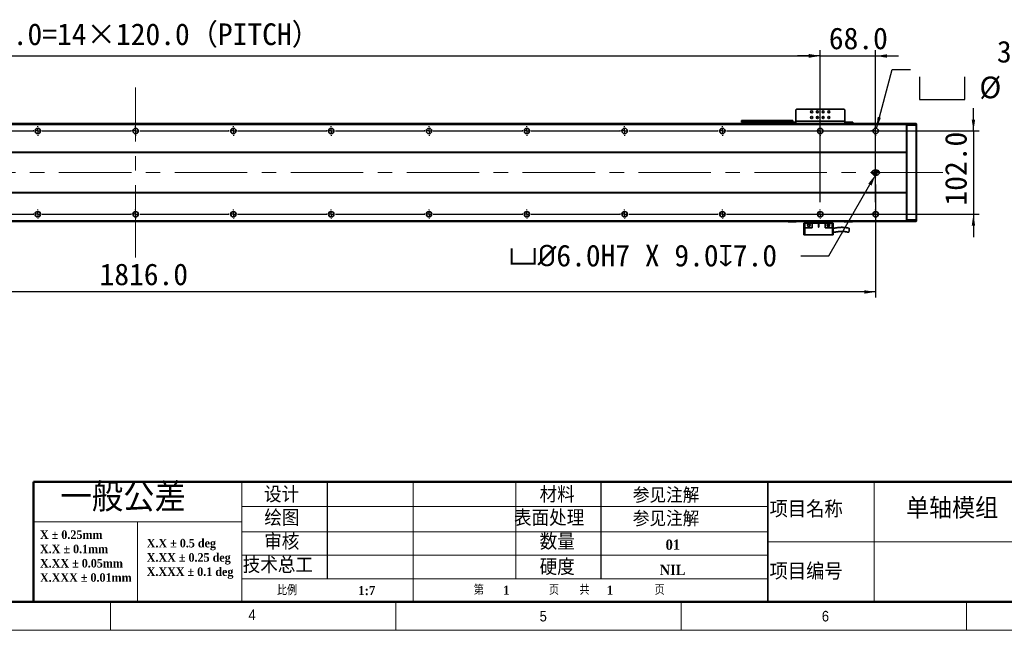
# Model space of a CAD drawing. Header units: millimetres. Extents: x 35 to 2905, y 35 to 2044.
# Tile 5 of 11: x 1008 to 2216, y 35 to 783. Entities that reach past the tile are written whole.
import ezdxf

# ---------------------------------------------------------------- set-up
doc = ezdxf.new("R2010")
doc.units = ezdxf.units.MM
doc.header["$LTSCALE"] = 7
doc.header["$PDSIZE"] = -1
doc.linetypes.add('CENTERX2', pattern=[20.32, 12.7, -2.54, 2.54, -2.54])
doc.layers.add('DIMNS', color=7, linetype='Continuous')
doc.layers.add('黑色实线', color=7, linetype='Continuous')
doc.styles.add('SLDTEXTSTYLE1', font='Gothic.ttf', dxfattribs={"width": 0.913})
doc.styles.add('SLDTEXTSTYLE2', font='timesbd.ttf', dxfattribs={"width": 0.933})
doc.styles.add('SLDTEXTSTYLE3', font='txt', dxfattribs={"bigfont": 'bigfont'})
doc.styles.add('SLDTEXTSTYLE4', font='txt', dxfattribs={"bigfont": 'bigfont'})
doc.styles.add('SLDTEXTSTYLE7', font='timesbd.ttf', dxfattribs={"width": 0.933, "bigfont": 'bigfont'})
doc.styles.add('SLDTEXTSTYLE8', font='txt')
doc.dimstyles.new('SLDDIMSTYLE0', dxfattribs={"dimtxt": 26.6, "dimasz": 14, "dimexe": 0, "dimexo": 0.0625, "dimgap": 6.65, "dimtad": 2, "dimdec": 1, "dimrnd": 1e-09, "dimzin": 4, "dimdsep": 46, "dimtxsty": 'SLDTEXTSTYLE8', "dimsah": 1, "dimcen": 0.09, "dimadec": 0, "dimazin": 1, "dimtfac": 1, "dimtdec": 1, "dimtmove": 0, "dimatfit": 0, "dimfxl": 0, "dimfrac": 2, "dimtolj": 1, "dimtzin": 12, "dimarcsym": 0})
doc.dimstyles.new('SLDDIMSTYLE4', dxfattribs={"dimtxt": 26.6, "dimasz": 14, "dimexe": 0, "dimexo": 0.0625, "dimgap": 6.65, "dimtad": 0, "dimtih": 1, "dimtoh": 1, "dimdec": 1, "dimrnd": 1e-09, "dimzin": 4, "dimdsep": 46, "dimtxsty": 'SLDTEXTSTYLE8', "dimsah": 1, "dimcen": 0, "dimadec": 0, "dimazin": 1, "dimtfac": 1, "dimtdec": 1, "dimtofl": 0, "dimtmove": 0, "dimatfit": 3, "dimfxl": 0, "dimfrac": 2, "dimtolj": 1, "dimtzin": 12, "dimarcsym": 0})
doc.dimstyles.new('SLDDIMSTYLE5', dxfattribs={"dimtxt": 26.6, "dimasz": 14, "dimexe": 0, "dimexo": 0.0625, "dimgap": 6.65, "dimtad": 2, "dimdec": 1, "dimrnd": 1e-09, "dimzin": 4, "dimdsep": 46, "dimtxsty": 'SLDTEXTSTYLE8', "dimsah": 1, "dimcen": 0.09, "dimadec": 0, "dimazin": 1, "dimtfac": 1, "dimtdec": 1, "dimtofl": 0, "dimtmove": 0, "dimatfit": 3, "dimfxl": 0, "dimfrac": 2, "dimtolj": 1, "dimtzin": 12, "dimarcsym": 0})
doc.dimstyles.new('SLDDIMSTYLE7', dxfattribs={"dimtxt": 26.6, "dimasz": 14, "dimexe": 0, "dimexo": 0.0625, "dimgap": 6.65, "dimtad": 0, "dimtih": 1, "dimtoh": 1, "dimdec": 1, "dimrnd": 1e-09, "dimzin": 4, "dimdsep": 46, "dimtxsty": 'SLDTEXTSTYLE8', "dimsah": 1, "dimcen": 0, "dimadec": 0, "dimazin": 1, "dimtfac": 1, "dimtdec": 1, "dimtofl": 0, "dimtmove": 0, "dimatfit": 3, "dimfxl": 0, "dimfrac": 2, "dimtolj": 1, "dimtzin": 12, "dimarcsym": 0})

# ---------------------------------------------------------------- blocks, each defined once
blk = doc.blocks.new('SW_NOTE_0')
at = {"color": 0, "linetype": 'Continuous', "lineweight": 0, "char_height": 10.5, "attachment_point": 1, "style": 'SLDTEXTSTYLE2'}
for s, insert in [('X.X ± 0.5 deg', (0, 13.8)), ('X.XX ± 0.25 deg', (0, -3.7)), ('X.XXX ± 0.1 deg', (0, -21.2))]:
    blk.add_mtext(s, dxfattribs=dict(at, insert=insert))
blk = doc.blocks.new('SW_NOTE_1')
at = {"color": 0, "linetype": 'Continuous', "lineweight": 0, "char_height": 10.5, "attachment_point": 1, "style": 'SLDTEXTSTYLE2'}
for s, insert in [('X ± 0.25mm ', (0, 13.8)), ('X.X ± 0.1mm', (0, -3.7))]:
    blk.add_mtext(s, dxfattribs=dict(at, insert=insert))
blk = doc.blocks.new('SW_NOTE_2')
at = {"color": 0, "linetype": 'Continuous', "lineweight": 0, "char_height": 10.5, "attachment_point": 1, "style": 'SLDTEXTSTYLE2'}
for s, insert in [('X.XX ± 0.05mm', (0, 13.8)), ('X.XXX ± 0.01mm', (0, -3.7))]:
    blk.add_mtext(s, dxfattribs=dict(at, insert=insert))
blk = doc.blocks.new('_D_26')
at = {"layer": 'Defpoints', "color": 0}
for p in [(2058.6, 593.4), (2060.1, 596)]:
    blk.add_point(p, dxfattribs=at)
at = {"layer": '黑色实线', "color": 0, "lineweight": -2}
for p, q in [((2001.1, 493.8), (2051.6, 581.3)), ((1966.8, 493.8), (2001.1, 493.8))]:
    blk.add_line(p, q, dxfattribs=at)
at = {"layer": '黑色实线', "color": 0}
blk.add_solid([(2049.6, 582.4), (2053.6, 580.1), (2058.6, 593.4)], dxfattribs=at)
at = {"layer": '黑色实线', "color": 0, "insert": (1608.4, 507.6), "char_height": 26.6, "attachment_point": 1, "style": 'SLDTEXTSTYLE8'}
blk.add_mtext('\\A1;{\\fGDT|b0|i0|c134|p2;v\\fISOCPEUR|b0|i0|c134|p34;%%C}6.0H7 X 9.0{\\fGDT|b0|i0|c134|p2;x}7.0', dxfattribs=at)
blk = doc.blocks.new('_D_27')
at = {"layer": '黑色实线'}
for p, q in [((242.6, 587.1), (242.6, 442.7)), ((2058.6, 581.6), (2058.6, 442.7)), ((2058.6, 449.7), (242.6, 449.7))]:
    blk.add_line(p, q, dxfattribs=at)
for points in [[(242.6, 449.7), (256.6, 447.6), (256.6, 451.8)], [(2058.6, 449.7), (2044.6, 451.8), (2044.6, 447.6)]]:
    blk.add_solid(points, dxfattribs=at)
at = {"layer": '黑色实线', "insert": (1106.4, 484.6), "char_height": 26.6, "attachment_point": 1, "style": 'SLDTEXTSTYLE8'}
blk.add_mtext('1816.0', dxfattribs=at)
blk = doc.blocks.new('SW_SYMBOL_HOLE_SPOT')
at = {"layer": '黑色实线', "color": 0}
for p, q in [((0, 6125), (0, 525)), ((11200, 525), (11200, 6125)), ((0, 525), (11200, 525))]:
    blk.add_line(p, q, dxfattribs=at)
blk = doc.blocks.new('SW_SYMBOL_HOLE_DEPTH')
at = {"layer": '黑色实线', "color": 0}
for p, q in [((0, 6125), (5600, 6125)), ((2800, 6125), (2800, 525)), ((700, 3885), (2800, 525)), ((4900, 3885), (2800, 525))]:
    blk.add_line(p, q, dxfattribs=at)
blk = doc.blocks.new('_D_28')
at = {"layer": '黑色实线'}
for p, q in [((2059.5, 650.2), (2078.8, 722.3)), ((2078.8, 722.3), (2101.3, 722.3))]:
    blk.add_line(p, q, dxfattribs=at)
blk.add_solid([(2059.5, 650.2), (2065.1, 663.2), (2061.1, 664.3)], dxfattribs=at)
at = {"layer": '黑色实线', "xscale": 0.004985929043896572, "yscale": 0.004985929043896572, "zscale": 0.004985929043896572}
for name, p in [('SW_SYMBOL_HOLE_SPOT', (2112.4, 682.9)), ('SW_SYMBOL_HOLE_DEPTH', (2311.9, 682.9))]:
    blk.add_blockref(name, p, dxfattribs=at)
at = {"layer": '黑色实线', "char_height": 26.6, "attachment_point": 1, "style": 'SLDTEXTSTYLE8'}
for s, insert in [('34X ', (2207.4, 757.5)), ('%%c', (2276.6, 757.2)), (' THROUGH HOLE', (2317.7, 757.5)), ('%%c', (2185.9, 713.7)), (' 11.0 ', (2227, 714)), (' 42.0(UPSIDE DOWN)', (2350.8, 714))]:
    blk.add_mtext(s, dxfattribs=dict(at, insert=insert))
blk = doc.blocks.new('_D_29')
at = {"layer": '黑色实线'}
for p, q in [((2178.6, 647), (2178.6, 675)), ((1885.4, 647), (2185.6, 647)), ((2178.6, 647), (2178.6, 545)), ((1885.4, 545), (2185.6, 545)), ((2178.6, 545), (2178.6, 517))]:
    blk.add_line(p, q, dxfattribs=at)
for points in [[(2178.6, 647), (2180.7, 661), (2176.5, 661)], [(2178.6, 545), (2176.5, 531), (2180.7, 531)]]:
    blk.add_solid(points, dxfattribs=at)
at = {"layer": '黑色实线', "insert": (2143.7, 555.6), "char_height": 26.6, "attachment_point": 1, "rotation": 90, "style": 'SLDTEXTSTYLE8'}
blk.add_mtext('102.0', dxfattribs=at)
blk = doc.blocks.new('_D_30')
at = {"layer": 'Defpoints', "color": 0}
for p in [(1990.6, 739.1), (310.6, 652.8), (1990.6, 652.8)]:
    blk.add_point(p, dxfattribs=at)
at = {"layer": '黑色实线', "color": 0, "lineweight": -2}
for p, q in [((310.6, 652.9), (310.6, 739.1)), ((324.6, 739.1), (1976.6, 739.1)), ((1990.6, 652.9), (1990.6, 739.1))]:
    blk.add_line(p, q, dxfattribs=at)
at = {"layer": '黑色实线', "color": 0}
for points in [[(324.6, 741.4), (324.6, 736.7), (310.6, 739.1)], [(1976.6, 741.4), (1976.6, 736.7), (1990.6, 739.1)]]:
    blk.add_solid(points, dxfattribs=at)
at = {"layer": '黑色实线', "color": 0, "insert": (1152.1, 778.9), "char_height": 26.6, "attachment_point": 2, "style": 'SLDTEXTSTYLE8'}
blk.add_mtext('\\A1;1680.0=14×120.0（PITCH）', dxfattribs=at)
blk = doc.blocks.new('_D_33')
at = {"layer": '黑色实线'}
for p, q in [((1990.6, 738.9), (1962.6, 738.9)), ((1990.6, 559.7), (1990.6, 745.9)), ((1990.6, 738.9), (2058.6, 738.9)), ((2058.6, 559.7), (2058.6, 745.9)), ((2058.6, 738.9), (2086.6, 738.9))]:
    blk.add_line(p, q, dxfattribs=at)
for points in [[(1990.6, 738.9), (1976.6, 741), (1976.6, 736.8)], [(2058.6, 738.9), (2072.6, 736.8), (2072.6, 741)]]:
    blk.add_solid(points, dxfattribs=at)
at = {"layer": '黑色实线', "insert": (2001.2, 773.8), "char_height": 26.6, "attachment_point": 1, "style": 'SLDTEXTSTYLE8'}
blk.add_mtext('68.0', dxfattribs=at)
blk = doc.blocks.new('SW_CENTERMARKSYMBOL_1')
at = {"layer": '黑色实线', "color": 0}
for p, q in [((485.08, 0), (594.92, 0)), ((594.92, 0), (594.16, 0)), ((600, 0), (597.46, 0)), ((600, 0), (597.46, 0)), ((600, 0), (597.46, 0)), ((600, 0), (597.46, 0)), ((600, 0), (597.46, 0)), ((600, 0), (597.46, 0)), ((600, 0), (597.46, 0)), ((600, 5.08), (600, 5.84)), ((600, 0), (600, 2.54)), ((600, 0), (600, 2.54)), ((600, 0), (600, 2.54)), ((600, 0), (600, 2.54)), ((600, 0), (600, 2.54)), ((600, 0), (600, 2.54)), ((600, 0), (600, 2.54)), ((600, 0), (600, -2.54)), ((600, 0), (602.54, 0)), ((600, 0), (600, -2.54)), ((600, 0), (602.54, 0)), ((600, 0), (600, -2.54)), ((600, 0), (602.54, 0)), ((600, 0), (600, -2.54)), ((600, 0), (602.54, 0)), ((600, 0), (600, -2.54)), ((600, 0), (602.54, 0)), ((600, 0), (600, -2.54)), ((600, 0), (602.54, 0)), ((600, 0), (600, -2.54)), ((600, 0), (602.54, 0)), ((605.08, 0), (605.84, 0)), ((605.08, 0), (714.92, 0)), ((714.92, 0), (714.16, 0)), ((720, 0), (717.46, 0)), ((720, 0), (717.46, 0)), ((720, 0), (717.46, 0)), ((720, 0), (717.46, 0)), ((720, 0), (717.46, 0)), ((720, 0), (717.46, 0)), ((720, 0), (717.46, 0)), ((720, 0), (717.46, 0)), ((720, 5.08), (720, 5.84)), ((720, 0), (720, 2.54)), ((720, 0), (720, 2.54)), ((720, 0), (720, 2.54)), ((720, 0), (720, 2.54)), ((720, 0), (720, 2.54)), ((720, 0), (720, 2.54)), ((720, 0), (720, 2.54)), ((720, 0), (720, 2.54)), ((720, 0), (720, -2.54)), ((720, 0), (722.54, 0)), ((720, 0), (720, -2.54)), ((720, 0), (722.54, 0)), ((720, 0), (720, -2.54)), ((720, 0), (722.54, 0)), ((720, 0), (720, -2.54)), ((720, 0), (722.54, 0)), ((720, 0), (720, -2.54)), ((720, 0), (722.54, 0)), ((720, 0), (720, -2.54)), ((720, 0), (722.54, 0)), ((720, 0), (720, -2.54)), ((720, 0), (722.54, 0)), ((720, 0), (720, -2.54)), ((720, 0), (722.54, 0)), ((725.08, 0), (725.84, 0)), ((725.08, 0), (834.92, 0)), ((834.92, 0), (834.16, 0)), ((840, 0), (837.46, 0)), ((840, 0), (837.46, 0)), ((840, 0), (837.46, 0)), ((840, 0), (837.46, 0)), ((840, 0), (837.46, 0)), ((840, 0), (837.46, 0)), ((840, 0), (837.46, 0)), ((840, 5.08), (840, 5.84)), ((840, 0), (840, 2.54)), ((840, 0), (840, 2.54)), ((840, 0), (840, 2.54)), ((840, 0), (840, 2.54)), ((840, 0), (840, 2.54)), ((840, 0), (840, 2.54)), ((840, 0), (840, 2.54)), ((840, 0), (840, -2.54)), ((840, 0), (842.54, 0)), ((840, 0), (840, -2.54)), ((840, 0), (842.54, 0)), ((840, 0), (840, -2.54)), ((840, 0), (842.54, 0)), ((840, 0), (840, -2.54)), ((840, 0), (842.54, 0)), ((840, 0), (840, -2.54)), ((840, 0), (842.54, 0)), ((840, 0), (840, -2.54)), ((840, 0), (842.54, 0)), ((840, 0), (840, -2.54)), ((840, 0), (842.54, 0)), ((845.08, 0), (845.84, 0)), ((845.08, 0), (954.92, 0)), ((954.92, 0), (954.16, 0)), ((960, 0), (957.46, 0)), ((960, 0), (957.46, 0)), ((960, 0), (957.46, 0)), ((960, 0), (957.46, 0)), ((960, 0), (957.46, 0)), ((960, 0), (957.46, 0)), ((960, 5.08), (960, 5.84)), ((960, 0), (960, 2.54)), ((960, 0), (960, 2.54)), ((960, 0), (960, 2.54)), ((960, 0), (960, 2.54)), ((960, 0), (960, 2.54)), ((960, 0), (960, 2.54)), ((960, 0), (960, -2.54)), ((960, 0), (962.54, 0)), ((960, 0), (960, -2.54)), ((960, 0), (962.54, 0)), ((960, 0), (960, -2.54)), ((960, 0), (962.54, 0)), ((960, 0), (960, -2.54)), ((960, 0), (962.54, 0)), ((960, 0), (960, -2.54)), ((960, 0), (962.54, 0)), ((960, 0), (960, -2.54)), ((960, 0), (962.54, 0)), ((965.08, 0), (965.84, 0)), ((965.08, 0), (1074.92, 0)), ((1074.92, 0), (1074.16, 0)), ((1080, 0), (1077.46, 0)), ((1080, 0), (1077.46, 0)), ((1080, 0), (1077.46, 0)), ((1080, 0), (1077.46, 0)), ((1080, 0), (1077.46, 0)), ((1080, 5.08), (1080, 5.84)), ((1080, 0), (1080, 2.54)), ((1080, 0), (1080, 2.54)), ((1080, 0), (1080, 2.54)), ((1080, 0), (1080, 2.54)), ((1080, 0), (1080, 2.54)), ((1080, 0), (1080, -2.54)), ((1080, 0), (1082.54, 0)), ((1080, 0), (1080, -2.54)), ((1080, 0), (1082.54, 0)), ((1080, 0), (1080, -2.54)), ((1080, 0), (1082.54, 0)), ((1080, 0), (1080, -2.54)), ((1080, 0), (1082.54, 0)), ((1080, 0), (1080, -2.54)), ((1080, 0), (1082.54, 0)), ((1085.08, 0), (1085.84, 0)), ((1085.08, 0), (1194.92, 0)), ((1194.92, 0), (1194.16, 0)), ((1200, 0), (1197.46, 0)), ((1200, 0), (1197.46, 0)), ((1200, 0), (1197.46, 0)), ((1200, 0), (1197.46, 0)), ((1200, 5.08), (1200, 5.84)), ((1200, 0), (1200, 2.54)), ((1200, 0), (1200, 2.54)), ((1200, 0), (1200, 2.54)), ((1200, 0), (1200, 2.54)), ((1200, 0), (1200, -2.54)), ((1200, 0), (1202.54, 0)), ((1200, 0), (1200, -2.54)), ((1200, 0), (1202.54, 0)), ((1200, 0), (1200, -2.54)), ((1200, 0), (1202.54, 0)), ((1200, 0), (1200, -2.54)), ((1200, 0), (1202.54, 0)), ((1205.08, 0), (1205.84, 0)), ((1205.08, 0), (1314.92, 0)), ((1314.92, 0), (1314.16, 0)), ((1320, 0), (1317.46, 0)), ((1320, 0), (1317.46, 0)), ((1320, 0), (1317.46, 0)), ((1320, 5.08), (1320, 5.84)), ((1320, 0), (1320, 2.54)), ((1320, 0), (1320, 2.54)), ((1320, 0), (1320, 2.54)), ((1320, 0), (1320, -2.54)), ((1320, 0), (1322.54, 0)), ((1320, 0), (1320, -2.54)), ((1320, 0), (1322.54, 0)), ((1320, 0), (1320, -2.54)), ((1320, 0), (1322.54, 0)), ((1325.08, 0), (1325.84, 0)), ((1325.08, 0), (1434.92, 0)), ((1434.92, 0), (1434.16, 0)), ((1440, 0), (1437.46, 0)), ((1440, 0), (1437.46, 0)), ((1440, 5.08), (1440, 5.84)), ((1440, 0), (1440, 2.54)), ((1440, 0), (1440, 2.54)), ((1440, 0), (1440, -2.54)), ((1440, 0), (1442.54, 0)), ((1440, 0), (1440, -2.54)), ((1440, 0), (1442.54, 0)), ((1445.08, 0), (1445.84, 0)), ((1445.08, 0), (1554.92, 0)), ((1560, 0), (1557.46, 0)), ((1560, 5.08), (1560, 5.84)), ((1560, 0), (1560, 2.54)), ((1560, 0), (1560, -2.54)), ((1560, 0), (1562.54, 0)), ((1565.08, 0), (1565.84, 0)), ((600, -5.08), (600, -5.84)), ((720, -5.08), (720, -5.84)), ((840, -5.08), (840, -5.84)), ((960, -5.08), (960, -5.84)), ((1080, -5.08), (1080, -5.84)), ((1200, -5.08), (1200, -5.84)), ((1320, -5.08), (1320, -5.84)), ((1440, -5.08), (1440, -5.84)), ((1560, -5.08), (1560, -5.84))]:
    blk.add_line(p, q, dxfattribs=at)
blk = doc.blocks.new('SW_CENTERMARKSYMBOL_2')
at = {"layer": '黑色实线', "color": 0}
for p, q in [((365.08, 0), (474.92, 0)), ((474.92, 0), (474.16, 0)), ((480, 0), (477.46, 0)), ((480, 0), (477.46, 0)), ((480, 0), (477.46, 0)), ((480, 0), (477.46, 0)), ((480, 0), (477.46, 0)), ((480, 0), (477.46, 0)), ((480, 0), (477.46, 0)), ((480, 5.08), (480, 5.84)), ((480, 0), (480, 2.54)), ((480, 0), (480, 2.54)), ((480, 0), (480, 2.54)), ((480, 0), (480, 2.54)), ((480, 0), (480, 2.54)), ((480, 0), (480, 2.54)), ((480, 0), (480, 2.54)), ((480, 0), (480, -2.54)), ((480, 0), (482.54, 0)), ((480, 0), (480, -2.54)), ((480, 0), (482.54, 0)), ((480, 0), (480, -2.54)), ((480, 0), (482.54, 0)), ((480, 0), (480, -2.54)), ((480, 0), (482.54, 0)), ((480, 0), (480, -2.54)), ((480, 0), (482.54, 0)), ((480, 0), (480, -2.54)), ((480, 0), (482.54, 0)), ((480, 0), (480, -2.54)), ((480, 0), (482.54, 0)), ((485.08, 0), (485.84, 0)), ((485.08, 0), (594.92, 0)), ((594.92, 0), (594.16, 0)), ((600, 0), (597.46, 0)), ((600, 0), (597.46, 0)), ((600, 0), (597.46, 0)), ((600, 0), (597.46, 0)), ((600, 0), (597.46, 0)), ((600, 0), (597.46, 0)), ((600, 0), (597.46, 0)), ((600, 0), (597.46, 0)), ((600, 5.08), (600, 5.84)), ((600, 0), (600, 2.54)), ((600, 0), (600, 2.54)), ((600, 0), (600, 2.54)), ((600, 0), (600, 2.54)), ((600, 0), (600, 2.54)), ((600, 0), (600, 2.54)), ((600, 0), (600, 2.54)), ((600, 0), (600, 2.54)), ((600, 0), (600, -2.54)), ((600, 0), (602.54, 0)), ((600, 0), (600, -2.54)), ((600, 0), (602.54, 0)), ((600, 0), (600, -2.54)), ((600, 0), (602.54, 0)), ((600, 0), (600, -2.54)), ((600, 0), (602.54, 0)), ((600, 0), (600, -2.54)), ((600, 0), (602.54, 0)), ((600, 0), (600, -2.54)), ((600, 0), (602.54, 0)), ((600, 0), (600, -2.54)), ((600, 0), (602.54, 0)), ((600, 0), (600, -2.54)), ((600, 0), (602.54, 0)), ((605.08, 0), (605.84, 0)), ((605.08, 0), (714.92, 0)), ((714.92, 0), (714.16, 0)), ((720, 0), (717.46, 0)), ((720, 0), (717.46, 0)), ((720, 0), (717.46, 0)), ((720, 0), (717.46, 0)), ((720, 0), (717.46, 0)), ((720, 0), (717.46, 0)), ((720, 0), (717.46, 0)), ((720, 5.08), (720, 5.84)), ((720, 0), (720, 2.54)), ((720, 0), (720, 2.54)), ((720, 0), (720, 2.54)), ((720, 0), (720, 2.54)), ((720, 0), (720, 2.54)), ((720, 0), (720, 2.54)), ((720, 0), (720, 2.54)), ((720, 0), (720, -2.54)), ((720, 0), (722.54, 0)), ((720, 0), (720, -2.54)), ((720, 0), (722.54, 0)), ((720, 0), (720, -2.54)), ((720, 0), (722.54, 0)), ((720, 0), (720, -2.54)), ((720, 0), (722.54, 0)), ((720, 0), (720, -2.54)), ((720, 0), (722.54, 0)), ((720, 0), (720, -2.54)), ((720, 0), (722.54, 0)), ((720, 0), (720, -2.54)), ((720, 0), (722.54, 0)), ((725.08, 0), (725.84, 0)), ((725.08, 0), (834.92, 0)), ((834.92, 0), (834.16, 0)), ((840, 0), (837.46, 0)), ((840, 0), (837.46, 0)), ((840, 0), (837.46, 0)), ((840, 0), (837.46, 0)), ((840, 0), (837.46, 0)), ((840, 0), (837.46, 0)), ((840, 5.08), (840, 5.84)), ((840, 0), (840, 2.54)), ((840, 0), (840, 2.54)), ((840, 0), (840, 2.54)), ((840, 0), (840, 2.54)), ((840, 0), (840, 2.54)), ((840, 0), (840, 2.54)), ((840, 0), (840, -2.54)), ((840, 0), (842.54, 0)), ((840, 0), (840, -2.54)), ((840, 0), (842.54, 0)), ((840, 0), (840, -2.54)), ((840, 0), (842.54, 0)), ((840, 0), (840, -2.54)), ((840, 0), (842.54, 0)), ((840, 0), (840, -2.54)), ((840, 0), (842.54, 0)), ((840, 0), (840, -2.54)), ((840, 0), (842.54, 0)), ((845.08, 0), (845.84, 0)), ((845.08, 0), (954.92, 0)), ((954.92, 0), (954.16, 0)), ((960, 0), (957.46, 0)), ((960, 0), (957.46, 0)), ((960, 0), (957.46, 0)), ((960, 0), (957.46, 0)), ((960, 0), (957.46, 0)), ((960, 5.08), (960, 5.84)), ((960, 0), (960, 2.54)), ((960, 0), (960, 2.54)), ((960, 0), (960, 2.54)), ((960, 0), (960, 2.54)), ((960, 0), (960, 2.54)), ((960, 0), (960, -2.54)), ((960, 0), (962.54, 0)), ((960, 0), (960, -2.54)), ((960, 0), (962.54, 0)), ((960, 0), (960, -2.54)), ((960, 0), (962.54, 0)), ((960, 0), (960, -2.54)), ((960, 0), (962.54, 0)), ((960, 0), (960, -2.54)), ((960, 0), (962.54, 0)), ((965.08, 0), (965.84, 0)), ((965.08, 0), (1074.92, 0)), ((1074.92, 0), (1074.16, 0)), ((1080, 0), (1077.46, 0)), ((1080, 0), (1077.46, 0)), ((1080, 0), (1077.46, 0)), ((1080, 0), (1077.46, 0)), ((1080, 5.08), (1080, 5.84)), ((1080, 0), (1080, 2.54)), ((1080, 0), (1080, 2.54)), ((1080, 0), (1080, 2.54)), ((1080, 0), (1080, 2.54)), ((1080, 0), (1080, -2.54)), ((1080, 0), (1082.54, 0)), ((1080, 0), (1080, -2.54)), ((1080, 0), (1082.54, 0)), ((1080, 0), (1080, -2.54)), ((1080, 0), (1082.54, 0)), ((1080, 0), (1080, -2.54)), ((1080, 0), (1082.54, 0)), ((1085.08, 0), (1085.84, 0)), ((1085.08, 0), (1194.92, 0)), ((1194.92, 0), (1194.16, 0)), ((1200, 0), (1197.46, 0)), ((1200, 0), (1197.46, 0)), ((1200, 0), (1197.46, 0)), ((1200, 5.08), (1200, 5.84)), ((1200, 0), (1200, 2.54)), ((1200, 0), (1200, 2.54)), ((1200, 0), (1200, 2.54)), ((1200, 0), (1200, -2.54)), ((1200, 0), (1202.54, 0)), ((1200, 0), (1200, -2.54)), ((1200, 0), (1202.54, 0)), ((1200, 0), (1200, -2.54)), ((1200, 0), (1202.54, 0)), ((1205.08, 0), (1205.84, 0)), ((1205.08, 0), (1314.92, 0)), ((1314.92, 0), (1314.16, 0)), ((1320, 0), (1317.46, 0)), ((1320, 0), (1317.46, 0)), ((1320, 5.08), (1320, 5.84)), ((1320, 0), (1320, 2.54)), ((1320, 0), (1320, 2.54)), ((1320, 0), (1320, -2.54)), ((1320, 0), (1322.54, 0)), ((1320, 0), (1320, -2.54)), ((1320, 0), (1322.54, 0)), ((1325.08, 0), (1325.84, 0)), ((1325.08, 0), (1434.92, 0)), ((1440, 0), (1437.46, 0)), ((1440, 5.08), (1440, 5.84)), ((1440, 0), (1440, 2.54)), ((1440, 0), (1440, -2.54)), ((1440, 0), (1442.54, 0)), ((1445.08, 0), (1445.84, 0)), ((480, -5.08), (480, -5.84)), ((600, -5.08), (600, -5.84)), ((720, -5.08), (720, -5.84)), ((840, -5.08), (840, -5.84)), ((960, -5.08), (960, -5.84)), ((1080, -5.08), (1080, -5.84)), ((1200, -5.08), (1200, -5.84)), ((1320, -5.08), (1320, -5.84)), ((1440, -5.08), (1440, -5.84))]:
    blk.add_line(p, q, dxfattribs=at)
blk = doc.blocks.new('SW_CENTERMARKSYMBOL_3')
at = {"layer": '黑色实线', "color": 0}
for p, q in [((-5.08, 0), (-5.84, 0)), ((0, 0), (-2.54, 0)), ((0, 5.08), (0, 5.84)), ((0, 0), (0, 2.54)), ((0, 0), (0, -2.54)), ((0, 0), (2.54, 0)), ((5.08, 0), (5.84, 0)), ((0, -5.08), (0, -5.84))]:
    blk.add_line(p, q, dxfattribs=at)
blk = doc.blocks.new('SW_CENTERMARKSYMBOL_4')
at = {"layer": '黑色实线', "color": 0}
for p, q in [((-5.08, 0), (-5.84, 0)), ((0, 0), (-2.54, 0)), ((0, 5.08), (0, 5.84)), ((0, 0), (0, 2.54)), ((0, 0), (0, -2.54)), ((0, 0), (2.54, 0)), ((5.08, 0), (5.84, 0)), ((0, -5.08), (0, -5.84))]:
    blk.add_line(p, q, dxfattribs=at)
blk = doc.blocks.new('SW_CENTERMARKSYMBOL_5')
at = {"layer": '黑色实线', "color": 0}
for p, q in [((-5.08, 0), (-5.54, 0)), ((0, 0), (-2.54, 0)), ((0, 5.08), (0, 5.54)), ((0, 0), (0, 2.54)), ((0, 0), (2.54, 0)), ((0, 0), (0, -2.54)), ((5.08, 0), (5.54, 0)), ((0, -5.08), (0, -5.54))]:
    blk.add_line(p, q, dxfattribs=at)
blk = doc.blocks.new('SW_DOWELSYMBOL_5')
at = {"linetype": 'Continuous', "lineweight": 18}
h = blk.add_hatch(color=0, dxfattribs=at)
edge = h.paths.add_edge_path(flags=0)
edge.add_arc((0, 0), 3, 180, 270)
edge.add_line((0, -3), (0, 0))
edge.add_line((0, 0), (-3, 0))
h = blk.add_hatch(color=0, dxfattribs=at)
edge = h.paths.add_edge_path(flags=0)
edge.add_arc((0, 0), 3, 0, 90)
edge.add_line((0, 3), (0, 0))
edge.add_line((0, 0), (3, 0))
at = {"layer": '黑色实线', "color": 0}
blk.add_circle((0, 0), 3, dxfattribs=at)
blk = doc.blocks.new('SW_DOWELSYMBOL_6')
at = {"linetype": 'Continuous', "lineweight": 18}
h = blk.add_hatch(color=0, dxfattribs=at)
edge = h.paths.add_edge_path(flags=0)
edge.add_arc((0, 0), 3, 180, 270)
edge.add_line((0, -3), (0, 0))
edge.add_line((0, 0), (-3, 0))
h = blk.add_hatch(color=0, dxfattribs=at)
edge = h.paths.add_edge_path(flags=0)
edge.add_arc((0, 0), 3, 0, 90)
edge.add_line((0, 3), (0, 0))
edge.add_line((0, 0), (3, 0))
at = {"layer": '黑色实线', "color": 0}
blk.add_circle((0, 0), 3, dxfattribs=at)

msp = doc.modelspace()

# ---------------------------------------------------------------- linework, layer by layer
at = {"color": 7, "linetype": 'Continuous', "lineweight": 35}
for p, q in [((1961.626856, 673.7965202), (1960.6269285, 672.7965182)), ((1960.6269285, 672.7965182), (1960.6269285, 658.9965156)), ((2019.6269437, 673.7965202), (1961.626856, 673.7965202)), ((2020.6268713, 672.7965182), (2019.6269437, 673.7965202)), ((2020.6268713, 658.9965156), (2020.6268713, 672.7965182)), ((2096.6268465, 655.9965169), (204.6268865, 655.9965169)), ((2096.6268465, 654.9965186), (204.6268865, 654.9965186)), ((1894.1268608, 658.0016544), (1894.1268608, 660.0016585)), ((1894.1268608, 660.0016585), (1895.1269075, 660.0016585)), ((1895.1269075, 658.0016544), (1894.1268608, 658.0016544)), ((1895.1269075, 660.0016585), (1895.1269075, 658.0016544)), ((1895.1269075, 660.0016585), (1949.1269275, 660.0016585)), ((1895.1269075, 658.0016544), (1949.1269275, 658.0016544)), ((1922.1268579, 656.1683199), (1922.1268579, 658.0016544)), ((1922.1268579, 655.9965169), (1922.1268579, 656.1683199)), ((1949.1269275, 658.0016544), (1949.1269275, 660.0016585)), ((1949.1269275, 660.0016585), (1957.1269437, 660.0016585)), ((1957.1269437, 658.0016544), (1949.1269275, 658.0016544)), ((1950.626938, 655.9965169), (1950.626938, 657.9965135)), ((1950.626938, 657.9965135), (1951.6268655, 657.9965135)), ((1951.6268655, 657.9965135), (1951.6268655, 655.9965169)), ((1951.6268655, 657.9965135), (1959.627001, 657.9965135)), ((1957.1269437, 660.0016585), (1957.1269437, 658.0016544)), ((1957.1269437, 658.0016544), (1957.1269437, 657.9965135)), ((1959.627001, 657.9965135), (1959.627001, 655.9965169)), ((1960.6269285, 657.9965135), (1959.627001, 657.9965135)), ((2020.6268713, 658.9965156), (1960.6269285, 658.9965156)), ((1960.6269285, 655.9965169), (1960.6269285, 658.9965156)), ((2020.6268713, 658.9965156), (2020.6268713, 655.9965169)), ((2021.6267988, 657.9965135), (2020.6268713, 657.9965135)), ((2021.6267988, 657.9965135), (2021.6267988, 655.9965169)), ((2021.6267988, 657.9965135), (2029.6269342, 657.9965135)), ((2029.6269342, 655.9965169), (2029.6269342, 657.9965135)), ((2029.6269342, 657.9965135), (2030.6268617, 657.9965135)), ((2030.6268617, 657.9965135), (2030.6268617, 655.9965169)), ((2096.6268465, 655.6965193), (2096.926777, 655.9965169)), ((2096.6268465, 654.9965186), (2096.6268465, 655.9965169)), ((2096.6268465, 620.9965168), (2096.6268465, 654.9965186)), ((2096.6268465, 653.8722521), (2096.926777, 653.9965166)), ((2096.926777, 655.9965169), (2096.926777, 653.9965166)), ((2096.926777, 655.9965169), (2108.3269998, 655.9965169)), ((2096.926777, 653.9965166), (2096.926777, 537.9965162)), ((2108.3269998, 653.9965166), (2096.926777, 653.9965166)), ((2108.3269998, 653.9965166), (2108.3269998, 655.9965169)), ((2108.6269304, 655.6965193), (2108.3269998, 655.9965169)), ((2108.3269998, 537.9965162), (2108.3269998, 653.9965166)), ((2108.6269304, 653.8722521), (2108.3269998, 653.9965166)), ((2108.6269304, 655.6965193), (2108.6269304, 653.8722521)), ((2108.6269304, 653.8722521), (2108.6269304, 538.1207807)), ((2055.6269571, 648.371291), (2055.6269571, 645.6217437)), ((2096.6268465, 620.9965168), (204.6268865, 620.9965168)), ((2096.6268465, 620.4965176), (204.6268865, 620.4965176)), ((2096.6268465, 620.9965168), (2096.6268465, 620.4965176)), ((2096.6268465, 571.4965171), (2096.6268465, 620.4965176)), ((2060.1268694, 598.9965169), (2057.1268484, 598.9965169)), ((2057.1268484, 592.996517), (2060.1268694, 592.996517)), ((2096.6268465, 571.4965171), (204.6268865, 571.4965171)), ((2096.6268465, 570.9965161), (204.6268865, 570.9965161)), ((2096.6268465, 570.9965161), (2096.6268465, 571.4965171)), ((2096.6268465, 536.9965179), (2096.6268465, 570.9965161)), ((2055.6269571, 546.3712892), (2055.6269571, 543.6217456)), ((2096.6268465, 536.9965179), (204.6268865, 536.9965179)), ((2096.6268465, 535.9965159), (204.6268865, 535.9965159)), ((1951.1269018, 535.8016534), (1951.1269018, 535.9965159)), ((1951.1269018, 535.8016534), (1952.1268293, 535.8016534)), ((1951.4268324, 535.5016558), (1951.1269018, 535.8016534)), ((1952.2511646, 535.5016558), (1951.4268324, 535.5016558)), ((1952.1268293, 535.9965159), (1952.1268293, 535.8016534)), ((1952.2511646, 535.5016558), (1952.1268293, 535.8016534)), ((1952.1268293, 535.8016534), (1960.1269647, 535.8016534)), ((1960.0025102, 535.5016558), (1952.2511646, 535.5016558)), ((1960.0025102, 535.5016558), (1960.1269647, 535.8016534)), ((1960.8269617, 535.5016558), (1960.0025102, 535.5016558)), ((1960.1269647, 535.8016534), (1960.1269647, 535.9965159)), ((1960.1269647, 535.8016534), (1961.1268923, 535.8016534)), ((1961.1268923, 535.8016534), (1960.8269617, 535.5016558)), ((1961.1268923, 535.9965159), (1961.1268923, 535.8016534)), ((1970.626919, 534.1016544), (1970.626919, 519.7016528)), ((1971.8268797, 534.1016544), (1970.626919, 534.1016544)), ((1971.6268465, 534.1016544), (1971.6268465, 535.9965159)), ((1971.8268797, 534.1016544), (1971.8268797, 528.1016535)), ((1980.6269094, 534.1016544), (1971.8268797, 534.1016544)), ((1980.6269094, 534.1016544), (1988.3769437, 534.1016544)), ((1980.6269094, 534.1016544), (1980.6269094, 528.1016535)), ((1988.8769075, 534.1016544), (1988.3769437, 534.1016544)), ((1988.3769437, 534.1016544), (1988.3769437, 529.3516523)), ((1988.8769075, 534.1016544), (1996.6269418, 534.1016544)), ((1988.8769075, 529.3516523), (1988.8769075, 534.1016544)), ((1996.6269418, 528.1016535), (1996.6269418, 534.1016544)), ((2005.4269716, 534.1016544), (1996.6269418, 534.1016544)), ((2000.0050947, 532.5533716), (2000.1724645, 532.650937)), ((2001.6361162, 532.1528694), (2001.7674848, 531.7488691)), ((2005.4269716, 528.1016535), (2005.4269716, 534.1016544)), ((2006.6269323, 534.1016544), (2005.4269716, 534.1016544)), ((2005.6270048, 534.1016544), (2005.6270048, 535.9965159)), ((2006.6269323, 519.7016528), (2006.6269323, 534.1016544)), ((2020.1269075, 535.8016534), (2020.1269075, 535.9965159)), ((2020.1269075, 535.8016534), (2021.126835, 535.8016534)), ((2020.4268381, 535.5016558), (2020.1269075, 535.8016534)), ((2021.2510511, 535.5016558), (2020.4268381, 535.5016558)), ((2021.126835, 535.9965159), (2021.126835, 535.8016534)), ((2021.2510511, 535.5016558), (2021.126835, 535.8016534)), ((2021.126835, 535.8016534), (2029.1269705, 535.8016534)), ((2029.002516, 535.5016558), (2021.2510511, 535.5016558)), ((2029.002516, 535.5016558), (2029.1269705, 535.8016534)), ((2029.8269674, 535.5016558), (2029.002516, 535.5016558)), ((2029.1269705, 535.8016534), (2029.1269705, 535.9965159)), ((2029.1269705, 535.8016534), (2030.126898, 535.8016534)), ((2030.126898, 535.8016534), (2029.8269674, 535.5016558)), ((2030.126898, 535.9965159), (2030.126898, 535.8016534)), ((2096.6268465, 538.1207807), (2096.926777, 537.9965162)), ((2096.6268465, 536.9965179), (2096.6268465, 535.9965159)), ((2096.6268465, 536.2965173), (2096.926777, 535.9965159)), ((2096.926777, 537.9965162), (2096.926777, 535.9965159)), ((2096.926777, 537.9965162), (2108.3269998, 537.9965162)), ((2108.3269998, 535.9965159), (2096.926777, 535.9965159)), ((2108.6269304, 538.1207807), (2108.3269998, 537.9965162)), ((2108.3269998, 535.9965159), (2108.3269998, 537.9965162)), ((2108.6269304, 536.2965173), (2108.3269998, 535.9965159)), ((2108.6269304, 538.1207807), (2108.6269304, 536.2965173)), ((1971.6268465, 519.7016528), (1970.626919, 519.7016528)), ((1971.8268797, 528.1016535), (1971.6268465, 528.1016535)), ((1971.6268465, 519.7016528), (1971.6268465, 528.1016535)), ((2005.6270048, 519.7016528), (1971.6268465, 519.7016528)), ((1971.8268797, 528.1016535), (1980.6269094, 528.1016535)), ((1996.6269418, 528.1016535), (2005.4269716, 528.1016535)), ((2005.6270048, 528.1016535), (2005.4269716, 528.1016535)), ((2005.6270048, 528.1016535), (2005.6270048, 519.7016528)), ((2006.6269323, 519.7016528), (2005.6270048, 519.7016528)), ((1926.2913786, 217), (1926.2913786, 70))]:
    msp.add_line(p, q, dxfattribs=at)
at = {"color": 8, "linetype": 'Continuous', "lineweight": 35}
for p, q in [((1987.8700658, 664.5016527), (1986.3837644, 664.5016527)), ((1994.8700353, 664.5016527), (1993.3837339, 664.5016527)), ((1922.1268579, 656.1683199), (1950.626938, 656.1683199))]:
    msp.add_line(p, q, dxfattribs=at)
at = {"color": 7, "linetype": 'Continuous', "lineweight": 50}
for p, q in [((1025.2864855, 217), (1025.2864855, 70)), ((1025.2864855, 217), (1281, 217)), ((2870, 217), (1281, 217)), ((70, 70), (2870, 70))]:
    msp.add_line(p, q, dxfattribs=at)
at = {"color": 7, "linetype": 'Continuous', "lineweight": 18}
for p, q in [((1281, 217), (1281, 192.5)), ((1281, 168), (1281, 217)), ((1281, 192.5), (1281, 217)), ((1491.2947341, 217), (1491.2947341, 70)), ((1617, 217), (1617, 98.0415225)), ((2056.7777506, 217), (2056.7777506, 70)), ((1281, 168), (1281, 192.5)), ((1281, 186.6064057), (1926.2913786, 186.6064057)), ((1281, 168), (1025.2864855, 168)), ((1153.1432427, 168), (1153.1432427, 70)), ((1281, 168), (1281, 70)), ((1281, 155.7844537), (1926.2913786, 155.7844537)), ((1926.2913786, 143.5), (2339.7556851, 143.5)), ((1281, 126.9132581), (1926.2913786, 126.9132581)), ((1926.2913786, 98.0415225), (1281, 98.0415225)), ((70, 70), (2870, 70)), ((861, 70), (2870, 70)), ((1120, 35), (1120, 70)), ((1470, 35), (1470, 70)), ((1820, 70), (1820, 35)), ((2170, 35), (2170, 70)), ((35, 35), (2905, 35))]:
    msp.add_line(p, q, dxfattribs=at)
at = {"color": 7, "linetype": 'Continuous', "lineweight": 35}
for centre, radius in [((1980.1268865, 670.4965169), 1.25), ((1980.1268865, 663.4965169), 1.25), ((1987.1268865, 670.4965169), 1.25), ((1987.1268865, 663.4965169), 1.25), ((1994.1268865, 670.4965169), 1.25), ((1994.1268865, 663.4965169), 1.25), ((2001.1268865, 670.4965169), 1.25), ((2001.1268865, 663.4965169), 1.25), ((1030.6268865, 646.9965169), 3.3), ((1150.6268865, 646.9965169), 3.3), ((1270.6268865, 646.9965169), 3.3), ((1390.6268865, 646.9965169), 3.3), ((1510.6268865, 646.9965169), 3.3), ((1630.6268865, 646.9965169), 3.3), ((1750.6268865, 646.9965169), 3.3), ((1870.6268865, 646.9965169), 3.3), ((1990.6268865, 646.9965169), 3.3), ((2058.6268865, 646.9965169), 3.3), ((1030.6268865, 544.9965169), 3.3), ((1150.6268865, 544.9965169), 3.3), ((1270.6268865, 544.9965169), 3.3), ((1390.6268865, 544.9965169), 3.3), ((1510.6268865, 544.9965169), 3.3), ((1630.6268865, 544.9965169), 3.3), ((1750.6268865, 544.9965169), 3.3), ((1870.6268865, 544.9965169), 3.3), ((1990.6268865, 544.9965169), 3.3), ((2058.6268865, 544.9965169), 3.3), ((1976.6268865, 531.601655), 1.6), ((2000.6268865, 531.601655), 1.6)]:
    msp.add_circle(centre, radius, dxfattribs=at)
for centre, radius, start, end in [((2057.1268865, 595.9965169), 3, 90, 270), ((2060.1268865, 595.9965169), 3, 270, 90), ((1988.6268865, 529.351655), 0.25, 180, 0)]:
    msp.add_arc(centre, radius, start, end, dxfattribs=at)
for points, knots in [([(1977.767317, 531.7488691), (1977.7866642, 531.6203044), (1977.8255474, 531.361921), (1977.7184679, 530.9717578), (1977.4964394, 530.6258466), (1977.1604566, 530.3595416), (1976.7426349, 530.2087949), (1976.2850388, 530.2015498), (1975.850056, 530.3325484), (1975.6187019, 530.5147141), (1975.5099699, 530.6003286)], [0, 0, 0, 0, 0.1147403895, 0.230599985, 0.3509269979, 0.475851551, 0.6054178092, 0.7393808, 0.8775138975, 1, 1, 1, 1]), ([(1976.6086027, 532.9011275), (1976.7504199, 532.8740779), (1977.0335009, 532.8200844), (1977.3870895, 532.5674908), (1977.5663711, 532.3184433), (1977.6278828, 532.1725629), (1977.6361868, 532.1528694)], [0, 0, 0, 0, 0.3222231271, 0.6431888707, 0.9518314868, 1, 1, 1, 1]), ([(2000.6268903, 532.7516539), (2000.5109361, 532.7414391), (2000.2789871, 532.7210058), (1999.9626326, 532.5607977), (1999.7067329, 532.3207939), (1999.5343547, 532.0135732), (1999.4612822, 531.6694333), (1999.4939446, 531.3190284), (1999.6294812, 530.994228), (1999.8558653, 530.7247487), (2000.1521513, 530.5348321), (2000.4915837, 530.4418308), (2000.8433363, 530.4542378), (2001.17534, 530.5707074), (2001.4577851, 530.7812436), (2001.6633064, 531.0655521), (2001.7813707, 531.3999537), (2001.7721137, 531.6325567), (2001.7674848, 531.7488691)], [0, 0, 0, 0, 0.0624926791, 0.125007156, 0.1874951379, 0.2499937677, 0.3124923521, 0.3749912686, 0.4374841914, 0.4999940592, 0.5624955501, 0.6249920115, 0.6874985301, 0.7500133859, 0.8124854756, 0.875008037, 0.9374981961, 1, 1, 1, 1]), ([(2001.7674848, 531.7488691), (2001.7867303, 531.6203036), (2001.8254099, 531.3619121), (2001.7184226, 530.9717489), (2001.4963681, 530.6259402), (2001.1605527, 530.3594038), (2000.7426144, 530.2088442), (2000.2849825, 530.2015465), (1999.8500205, 530.3324919), (1999.6187862, 530.5147107), (1999.5101377, 530.6003286)], [0, 0, 0, 0, 0.1147407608, 0.2306064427, 0.3509397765, 0.4758155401, 0.6054551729, 0.739425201, 0.8775655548, 1, 1, 1, 1]), ([(2000.0050947, 532.5533716), (2000.0699229, 532.6057144), (2000.1397767, 532.6621149), (2000.2252076, 532.6769454), (2000.2313539, 532.6780124)], [0, 0, 0, 0, 0.9280554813, 1, 1, 1, 1]), ([(2000.6085321, 532.9011275), (2000.7504432, 532.8741063), (2001.0335708, 532.820196), (2001.3870344, 532.5674001), (2001.5663012, 532.3184443), (2001.6278123, 532.172563), (2001.6361162, 532.1528694)], [0, 0, 0, 0, 0.3223879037, 0.6431980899, 0.9518327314, 1, 1, 1, 1]), ([(2025.9395525, 527.893894), (2024.9694416, 528.0487738), (2023.1585489, 528.3378859), (2020.6897349, 528.7215665), (2018.6310706, 528.890313), (2016.7771724, 528.9292146), (2014.7444906, 528.8484971), (2012.9131879, 528.6416968), (2011.4025844, 528.4242392), (2010.3928995, 528.2731933), (2009.3502782, 528.1216503), (2008.2874363, 528.0028628), (2007.3695709, 527.9253748), (2006.8203382, 527.9587266), (2006.6269323, 527.9704711)], [0, 0, 0, 0, 0.1557805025, 0.2907933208, 0.3967737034, 0.4749968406, 0.5735975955, 0.704752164, 0.7546876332, 0.8070853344, 0.8612049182, 0.9159619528, 0.9704069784, 1, 1, 1, 1]), ([(2006.6269323, 522.9852727), (2006.8621009, 522.9768566), (2007.5799195, 522.9511678), (2008.725211, 523.0393305), (2010.4066091, 523.2325036), (2012.1058118, 523.501101), (2013.7826121, 523.7310651), (2015.2307919, 523.8763657), (2016.9174972, 523.9619379), (2018.8278039, 523.8990592), (2020.8656468, 523.6748134), (2022.9752531, 523.3174991), (2024.5223689, 523.0800878), (2025.3687784, 522.9502028)], [0, 0, 0, 0, 0.0368696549, 0.1125394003, 0.1785117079, 0.3027980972, 0.3842632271, 0.444523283, 0.5302865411, 0.6473381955, 0.7447379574, 0.8603490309, 1, 1, 1, 1]), ([(2025.374262, 522.9948914), (2025.4088069, 522.9809247), (2025.5069091, 522.9412612), (2025.6996991, 523.2080611), (2025.9138067, 523.7066645), (2026.1017952, 524.4032413), (2026.241824, 525.2097389), (2026.3192446, 526.0489183), (2026.3236524, 526.8289113), (2026.2502435, 527.4450168), (2026.1179768, 527.8332536), (2025.9952164, 527.8636575), (2025.939314, 527.8775027)], [0, 0, 0, 0, 0.0574080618, 0.1630301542, 0.2664639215, 0.3699796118, 0.4747894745, 0.5815850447, 0.6902324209, 0.7997770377, 0.9088229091, 1, 1, 1, 1])]:
    msp.add_open_spline(points, degree=3, knots=knots, dxfattribs=at)
at = {"layer": 'DIMNS', "color": 7}
for p, q in [((1386.1756132, 98.0415225), (1386.1756132, 217)), ((1721.5288042, 217), (1721.5288042, 98.0415225))]:
    msp.add_line(p, q, dxfattribs=at)
at = {"layer": '黑色实线', "linetype": 'CENTERX2', "lineweight": 18}
for p, q in [((1150.6268865, 491.8465169), (1150.6268865, 700.1465169)), ((2141.0768865, 595.9965169), (160.1768865, 595.9965169))]:
    msp.add_line(p, q, dxfattribs=at)

# ---------------------------------------------------------------- block references
at = {"color": 7, "linetype": 'Continuous', "lineweight": 0}
for name, p in [('SW_NOTE_1', (1033.2600788, 143.6520168)), ('SW_NOTE_0', (1164.2374128, 133.2730729)), ('SW_NOTE_2', (1033.2600788, 108.6520176))]:
    msp.add_blockref(name, p, dxfattribs=at)
at = {"layer": '黑色实线'}
for name, p in [('SW_CENTERMARKSYMBOL_1', (430.6268865, 544.9965169)), ('SW_CENTERMARKSYMBOL_2', (550.6268865, 646.9965169)), ('SW_CENTERMARKSYMBOL_3', (2058.6268865, 646.9965169)), ('SW_CENTERMARKSYMBOL_5', (2058.6268865, 595.9965169)), ('SW_DOWELSYMBOL_5', (2057.1268865, 595.9965169)), ('SW_DOWELSYMBOL_6', (2060.1268865, 595.9965169)), ('SW_CENTERMARKSYMBOL_4', (2058.6268865, 544.9965169))]:
    msp.add_blockref(name, p, dxfattribs=at)

# ---------------------------------------------------------------- texts
at = {"color": 7, "linetype": 'Continuous', "lineweight": 0, "attachment_point": 1}
for s, insert, char_height, style in [('一般公差', (1058.3458886, 215.556053), 35, 'SLDTEXTSTYLE4'), ('设计', (1308.1516086, 211.2037197), 19.6, 'SLDTEXTSTYLE4'), ('材料', (1646.3232212, 211.2037197), 19.6, 'SLDTEXTSTYLE4'), ('参见注解', (1760.754674, 209.6961024), 18.52083333, 'SLDTEXTSTYLE3'), ('项目名称', (1928.5278726, 193.5664272), 20.37291667, 'SLDTEXTSTYLE4'), ('{\\fSimSun|b1|i0|c134|p2;单轴模组}', (2095.8331564, 196.5572111), 22.225, 'SLDTEXTSTYLE7'), ('绘图', (1308.5667452, 182.4609555), 19.6, 'SLDTEXTSTYLE4'), ('表面处理', (1614.8687965, 182.4609555), 19.6, 'SLDTEXTSTYLE4'), ('参见注解', (1760.754674, 180.9533382), 18.52083333, 'SLDTEXTSTYLE3'), ('审核', (1308.3353572, 153.2254598), 19.6, 'SLDTEXTSTYLE4'), ('数量', (1646.3776635, 153.2254598), 19.6, 'SLDTEXTSTYLE4'), ('01', (1800.9021579, 146.220694), 12.6, 'SLDTEXTSTYLE2'), ('技术总工', (1282.0205694, 124.5963326), 19.6, 'SLDTEXTSTYLE4'), ('硬度', (1646.3878726, 122.2509716), 19.6, 'SLDTEXTSTYLE4'), ('NIL', (1793.6659078, 115.2462058), 12.6, 'SLDTEXTSTYLE2'), ('项目编号', (1928.5278726, 117.2942786), 20.37291667, 'SLDTEXTSTYLE4'), ('比例', (1324.1025995, 89.3254759), 11.2, 'SLDTEXTSTYLE4'), ('1:7', (1423.6906278, 89.3196677), 11.2, 'SLDTEXTSTYLE2'), ('第        页', (1565.6570953, 89.7445405), 11.2, 'SLDTEXTSTYLE4'), ('1', (1601.5282851, 89.7387322), 11.2, 'SLDTEXTSTYLE2'), ('共        页', (1695.3066736, 89.7445405), 11.2, 'SLDTEXTSTYLE4'), ('1', (1728.7396187, 89.7387322), 11.2, 'SLDTEXTSTYLE2'), ('4', (1289.1666667, 60.5241742), 12.9645833, 'SLDTEXTSTYLE1'), ('5', (1646.3869956, 58.7778943), 12.9645833, 'SLDTEXTSTYLE1'), ('6', (1992.6009264, 58.7778943), 12.9645833, 'SLDTEXTSTYLE1')]:
    msp.add_mtext(s, dxfattribs=dict(at, insert=insert, char_height=char_height, style=style))

# ---------------------------------------------------------------- dimensions: what is measured, and where the dimension line sits
at = {"layer": '黑色实线'}
dim = msp.add_linear_dim(base=(1990.6268865, 739.0517526), p1=(310.6268865, 652.8365169), p2=(1990.6268865, 652.8365169), text='<>=14×120.0（PITCH）', dimstyle='SLDDIMSTYLE5', dxfattribs=at)
dim.commit()
dim.dimension.update_dxf_attribs({"geometry": '_D_30', "text_midpoint": (1152.1464332, 739.0517526), "dimtype": 160})
for base, p1, p2, dimstyle, picture, middle in [((2058.6268865, 738.9260195), (1990.6268865, 550.8365169), (2058.6268865, 550.8365169), 'SLDDIMSTYLE0', '_D_33', (2033.9507309, 738.9260195)), ((242.6268865, 449.7015519), (2058.6268865, 590.4565169), (242.6268865, 595.9965169), 'SLDDIMSTYLE5', '_D_27', (1158.3552727, 449.7015519))]:
    dim = msp.add_linear_dim(base=base, p1=p1, p2=p2, dimstyle=dimstyle, dxfattribs=at)
    dim.commit()
    dim.dimension.update_dxf_attribs({"geometry": picture, "text_midpoint": middle, "dimtype": 160})
dim = msp.add_diameter_dim_2p(p1=(2057.7727837, 643.8089617), p2=(2059.4809894, 650.1840722), text='34X %%c THROUGH HOLE\\P{\\fGDT;v}%%c <> {\\fGDT;x} 42.0(UPSIDE DOWN)\\P', dimstyle='SLDDIMSTYLE4', dxfattribs=at)
dim.commit()
dim.dimension.update_dxf_attribs({"geometry": '_D_28', "text_midpoint": (2398.8699701, 722.3158994), "dimtype": 163})
dim = msp.add_linear_dim(base=(2178.6268865, 544.9965169), p1=(1876.4668865, 646.9965169), p2=(1876.4668865, 544.9965169), angle=90, dimstyle='SLDDIMSTYLE0', dxfattribs=at)
dim.commit()
dim.dimension.update_dxf_attribs({"geometry": '_D_29', "text_midpoint": (2178.6268865, 598.0066026), "dimtype": 160})
dim = msp.add_radius_dim(center=(2060.1268865, 595.9965169), mpoint=(2058.6268865, 593.3984407), text='{\\fGDT|b0|i0|c134|p2;v\\fISOCPEUR|b0|i0|c134|p34;%%C}6.0H7 X 9.0{\\fGDT|b0|i0|c134|p2;x}7.0', dimstyle='SLDDIMSTYLE7', override={"dimpost": '<>'}, dxfattribs=at)
dim.commit()
dim.dimension.update_dxf_attribs({"geometry": '_D_26', "text_midpoint": (1784.3044533, 493.7761837), "dimtype": 164})

doc.saveas('drawing.dxf')
